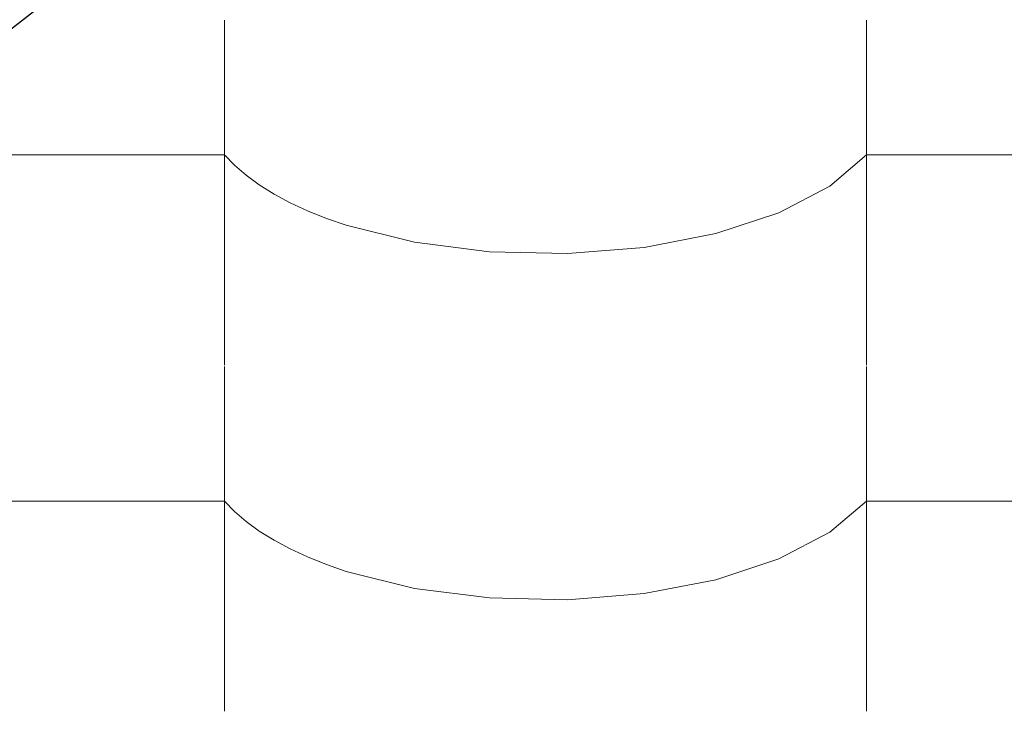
# Model space of a CAD drawing. Header units: millimetres. Extents: x -36478 to 31050, y -14815 to 11827.
# Tile 244 of 256: x -15401 to -15222, y 9860 to 9987. Entities that reach past the tile are written whole.
import ezdxf

# ---------------------------------------------------------------- set-up
doc = ezdxf.new("R2010")
doc.units = ezdxf.units.MM
doc.header["$MEASUREMENT"] = 0
doc.linetypes.add('Wipeout_Contour', pattern=[1000, 0, -1000])
doc.layers.add('Nové_Konstrukce - krov', color=7, linetype='Continuous')
doc.layers.add('Nové_Výplně - Povrchové', color=7, linetype='Continuous')

# ---------------------------------------------------------------- blocks, each defined once
blk = doc.blocks.new('*X13')
at = {"layer": 'Nové_Výplně - Povrchové', "color": 21, "linetype": 'Continuous', "lineweight": 20, "true_color": 0xffaaaa}
for p, q in [((-15363.69, 9986.44), (-15363.69, 9923.56)), ((-15246.72, 9986.44), (-15246.72, 9923.56)), ((-15387.71, 9961.91), (-15411.72, 9961.91)), ((-15363.69, 9961.91), (-15387.71, 9961.91)), ((-15363.69, 9961.91), (-15361.86, 9960.01)), ((-15253.39, 9956.22), (-15246.72, 9961.91)), ((-15222.71, 9961.91), (-15246.72, 9961.91)), ((-15198.69, 9961.91), (-15222.71, 9961.91)), ((-15361.86, 9960.01), (-15359.74, 9958.19)), ((-15359.74, 9958.19), (-15357.34, 9956.43)), ((-15357.34, 9956.43), (-15354.65, 9954.76)), ((-15262.7, 9951.35), (-15253.39, 9956.22)), ((-15354.65, 9954.76), (-15351.71, 9953.18)), ((-15351.71, 9953.18), (-15348.53, 9951.7)), ((-15348.53, 9951.7), (-15345.12, 9950.33)), ((-15274.18, 9947.56), (-15262.7, 9951.35)), ((-15345.12, 9950.33), (-15341.5, 9949.08)), ((-15341.5, 9949.08), (-15329.05, 9945.98)), ((-15287.24, 9945.03), (-15274.18, 9947.56)), ((-15329.05, 9945.98), (-15315.39, 9944.22)), ((-15315.39, 9944.22), (-15301.21, 9943.9)), ((-15301.21, 9943.9), (-15287.24, 9945.03)), ((-15363.69, 9923.34), (-15363.69, 9860.46)), ((-15246.72, 9923.34), (-15246.72, 9860.46)), ((-15387.71, 9898.8), (-15411.72, 9898.8)), ((-15363.69, 9898.8), (-15387.71, 9898.8)), ((-15363.69, 9898.8), (-15361.86, 9896.91)), ((-15253.39, 9893.12), (-15246.72, 9898.8)), ((-15222.71, 9898.8), (-15246.72, 9898.8)), ((-15198.69, 9898.8), (-15222.71, 9898.8)), ((-15361.86, 9896.91), (-15359.74, 9895.08)), ((-15359.74, 9895.08), (-15357.34, 9893.33)), ((-15357.34, 9893.33), (-15354.65, 9891.65)), ((-15354.65, 9891.65), (-15351.71, 9890.07)), ((-15262.7, 9888.25), (-15253.39, 9893.12)), ((-15351.71, 9890.07), (-15348.53, 9888.6)), ((-15348.53, 9888.6), (-15345.12, 9887.23)), ((-15274.18, 9884.46), (-15262.7, 9888.25)), ((-15345.12, 9887.23), (-15341.5, 9885.97)), ((-15341.5, 9885.97), (-15329.05, 9882.87)), ((-15287.24, 9881.93), (-15274.18, 9884.46)), ((-15329.05, 9882.87), (-15315.39, 9881.12)), ((-15315.39, 9881.12), (-15301.21, 9880.8)), ((-15301.21, 9880.8), (-15287.24, 9881.93))]:
    blk.add_line(p, q, dxfattribs=at)
blk = doc.blocks.new('výplň_6_1', base_point=(0, 0))
at = {"layer": 'Nové_Výplně - Povrchové', "color": 21, "linetype": 'Continuous', "lineweight": 20, "true_color": 0xffaaaa}
blk.add_blockref('*X13', (0, 0), dxfattribs=at)
blk = doc.blocks.new('*X1419')
at = {"layer": 'Nové_Výplně - Povrchové', "color": 21, "linetype": 'Continuous', "lineweight": 20, "true_color": 0xffaaaa}
for p, q in [((-15473.21, 9976.31), (-15473.21, 9952.91)), ((-15486.91, 9965.66), (-15473.21, 9965.66)), ((-15468.41, 9956.64), (-15473.21, 9965.66))]:
    blk.add_line(p, q, dxfattribs=at)
blk = doc.blocks.new('výplň_709_1', base_point=(0, 0))
at = {"color": 254, "linetype": 'Wipeout_Contour', "lineweight": 0, "ltscale": 73571.389822}
blk.add_wipeout([(-15387.72, 10042.8), (-15514.97, 9943.83), (-15503.82, 9929.1), (-15376.57, 10028.07)], dxfattribs=at).dxf.layer = 'Nové_Výplně - Povrchové'
at = {"layer": 'Nové_Výplně - Povrchové', "color": 21, "linetype": 'Continuous', "lineweight": 20, "true_color": 0xffaaaa}
blk.add_blockref('*X1419', (0, 0), dxfattribs=at)
blk = doc.blocks.new('*X1421')
at = {"layer": 'Nové_Výplně - Povrchové', "color": 21, "linetype": 'Continuous', "lineweight": 20, "true_color": 0xffaaaa}
for p, q in [((-15425.82, 9989.77), (-15418.28, 9972.65)), ((-15457.51, 9953.12), (-15457.21, 9965.35)), ((-15457.1, 9965.43), (-15449.56, 9948.32)), ((-15436.2, 9965.66), (-15456.82, 9965.66)), ((-15427.27, 9965.66), (-15436.2, 9965.66)), ((-15460.93, 9942.41), (-15457.51, 9953.12)), ((-15466.38, 9935.23), (-15460.93, 9942.41)), ((-15476.25, 9928.48), (-15470.37, 9932.14)), ((-15502.52, 9927.38), (-15500.08, 9926.69)), ((-15487.37, 9925.99), (-15476.25, 9928.48)), ((-15500.08, 9926.69), (-15487.37, 9925.99))]:
    blk.add_line(p, q, dxfattribs=at)
blk = doc.blocks.new('výplň_710_1', base_point=(0, 0))
at = {"color": 254, "linetype": 'Wipeout_Contour', "lineweight": 0, "ltscale": 91911.71413}
blk.add_wipeout([(-15376.57, 10028.07), (-15503.82, 9929.1), (-15502.21, 9926.98), (-15494.53, 9913.34), (-15367.57, 10012.09)], dxfattribs=at).dxf.layer = 'Nové_Výplně - Povrchové'
at = {"layer": 'Nové_Výplně - Povrchové', "color": 21, "linetype": 'Continuous', "lineweight": 20, "true_color": 0xffaaaa}
blk.add_blockref('*X1421', (0, 0), dxfattribs=at)
blk = doc.blocks.new('*X1429')
at = {"layer": 'Nové_Výplně - Povrchové', "color": 21, "linetype": 'Continuous', "lineweight": 20, "true_color": 0xffaaaa}
for p, q in [((-15473.21, 9999.43), (-15473.21, 9976.31)), ((-15516.63, 9965.66), (-15497.23, 9965.66)), ((-15497.23, 9965.66), (-15486.91, 9965.66)), ((-15521.24, 9962.07), (-15521.24, 9950.47)), ((-15523.81, 9960.07), (-15525.19, 9957.45)), ((-15525.19, 9957.45), (-15526.34, 9955.6))]:
    blk.add_line(p, q, dxfattribs=at)
blk = doc.blocks.new('výplň_714_1', base_point=(0, 0))
at = {"color": 254, "linetype": 'Wipeout_Contour', "lineweight": 0, "ltscale": 92071.12651}
blk.add_wipeout([(-15400.69, 10055.83), (-15527.75, 9957.01), (-15516.06, 9945.27), (-15514.97, 9943.83), (-15387.72, 10042.8)], dxfattribs=at).dxf.layer = 'Nové_Výplně - Povrchové'
at = {"layer": 'Nové_Výplně - Povrchové', "color": 21, "linetype": 'Continuous', "lineweight": 20, "true_color": 0xffaaaa}
blk.add_blockref('*X1429', (0, 0), dxfattribs=at)
blk = doc.blocks.new('*X1431')
at = {"layer": 'Nové_Výplně - Povrchové', "color": 21, "linetype": 'Continuous', "lineweight": 20, "true_color": 0xffaaaa}
for p, q in [((-15467.91, 10025.68), (-15451.02, 10016.69)), ((-15499.19, 10001.35), (-15482.3, 9992.36)), ((-15518.52, 9977.06), (-15521.31, 9984.14)), ((-15516.4, 9965.83), (-15518.52, 9977.06))]:
    blk.add_line(p, q, dxfattribs=at)
blk = doc.blocks.new('výplň_715_1', base_point=(0, 0))
at = {"color": 254, "linetype": 'Wipeout_Contour', "lineweight": 0, "ltscale": 92165.012233}
blk.add_wipeout([(-15415.08, 10066.76), (-15541.44, 9968.49), (-15532.16, 9961.44), (-15527.75, 9957.01), (-15400.69, 10055.83)], dxfattribs=at).dxf.layer = 'Nové_Výplně - Povrchové'
at = {"layer": 'Nové_Výplně - Povrchové', "color": 21, "linetype": 'Continuous', "lineweight": 20, "true_color": 0xffaaaa}
blk.add_blockref('*X1431', (0, 0), dxfattribs=at)

msp = doc.modelspace()

# ---------------------------------------------------------------- block references
at = {"layer": 'Nové_Výplně - Povrchové', "color": 21, "linetype": 'Continuous', "lineweight": 20, "true_color": 0xffaaaa}
msp.add_blockref('výplň_6_1', (0, 0), dxfattribs=at)

# ---------------------------------------------------------------- next in the draw order: block references
msp.add_blockref('výplň_709_1', (0, 0), dxfattribs=at)

# ---------------------------------------------------------------- next in the draw order: block references
msp.add_blockref('výplň_710_1', (0, 0), dxfattribs=at)

# ---------------------------------------------------------------- next in the draw order: block references
msp.add_blockref('výplň_714_1', (0, 0), dxfattribs=at)

# ---------------------------------------------------------------- next in the draw order: block references
msp.add_blockref('výplň_715_1', (0, 0), dxfattribs=at)

# ---------------------------------------------------------------- next in the draw order: linework, layer by layer
at = {"layer": 'Nové_Konstrukce - krov', "color": 1, "linetype": 'Continuous', "lineweight": 25}
msp.add_line((-15494.53, 9913.34), (-15367.57, 10012.09), dxfattribs=at)

doc.saveas('drawing.dxf')
